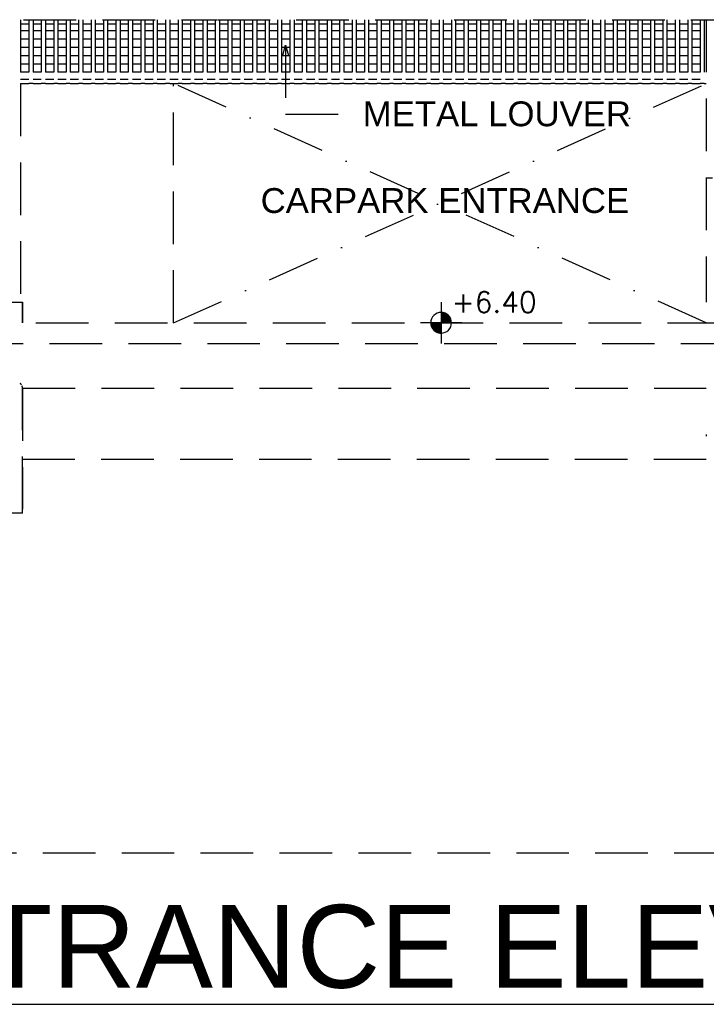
# Model space of a CAD drawing. Header units: millimetres. Extents: x 113048 to 489828, y -130780 to 23393.
# Tile 72 of 98: x 397950 to 406236, y -129899 to -118010. Entities that reach past the tile are written whole.
import ezdxf

# ---------------------------------------------------------------- set-up
doc = ezdxf.new("R2010")
doc.units = ezdxf.units.MM
doc.header["$LTSCALE"] = 100
doc.linetypes.add('DASHDOT2', pattern=[12.7, 6.35, -3.175, 0, -3.175])
doc.linetypes.add('Hidden', pattern=[9.525, 6.35, -3.175])
doc.layers.add('+C-160', color=160, linetype='Hidden')
doc.layers.add('LEVEL', color=7, linetype='Continuous')
doc.styles.add('romans', font='romans.shx')
doc.styles.add('Swis721tBT', font='swissl.ttf')
doc.styles.add('SWISS MD BT', font='swiss.ttf')
doc.styles.add('VS', font='VS.shx')
doc.dimstyles.new('INTDIM', dxfattribs={"dimtxt": 200, "dimasz": 125, "dimexe": 100, "dimexo": 150, "dimgap": 80, "dimtad": 1, "dimdec": 0, "dimzin": 9, "dimdsep": 46, "dimtxsty": 'Swis721tBT', "dimblk": 'OPEN30', "dimcen": -125, "dimclrd": 256, "dimclre": 256, "dimclrt": 2, "dimaunit": 1, "dimadec": 1, "dimazin": 0, "dimtfac": 0.444444, "dimtdec": 0, "dimtix": 1, "dimtmove": 2, "dimatfit": 3, "dimldrblk": 'OPEN30', "dimfxl": 0, "dimtolj": 1, "dimlwd": -1, "dimlwe": -1, "dimarcsym": 0})

# ---------------------------------------------------------------- blocks, each defined once
blk = doc.blocks.new('ELEVATION ENTRANCE_OLD')
at = {"layer": '+C-160'}
for p, q in [((156223, -118010, 2), (161414, -118010, 2)), ((159045, -118010, 2), (159045, -118781, 2)), ((159145, -118010, 2), (159145, -118781, 2)), ((159195, -118010, 2), (159195, -118781, 2)), ((159295, -118010, 2), (159295, -118781, 2)), ((159345, -118010, 2), (159345, -118781, 2)), ((159445, -118010, 2), (159445, -118781, 2)), ((159495, -118010, 2), (159495, -118781, 2)), ((159595, -118010, 2), (159595, -118781, 2)), ((159645, -118010, 2), (159645, -118781, 2)), ((159745, -118010, 2), (159745, -118781, 2)), ((159795, -118010, 2), (159795, -118781, 2)), ((159895, -118010, 2), (159895, -118781, 2)), ((159945, -118010, 2), (159945, -118781, 2)), ((160045, -118010, 2), (160045, -118781, 2)), ((160095, -118010, 2), (160095, -118781, 2)), ((160195, -118010, 2), (160195, -118781, 2)), ((160245, -118010, 2), (160245, -118781, 2)), ((160345, -118010, 2), (160345, -118781, 2)), ((160395, -118010, 2), (160395, -118781, 2)), ((160495, -118010, 2), (160495, -118781, 2)), ((160545, -118010, 2), (160545, -118781, 2)), ((160645, -118010, 2), (160645, -118781, 2)), ((160695, -118010, 2), (160695, -118781, 2)), ((160795, -118010, 2), (160795, -118781, 2)), ((160845, -118010, 2), (160845, -118781, 2)), ((160945, -118010, 2), (160945, -118781, 2)), ((160995, -118010, 2), (160995, -118781, 2)), ((161095, -118010, 2), (161095, -118781, 2)), ((161145, -118010, 2), (161145, -118781, 2)), ((161245, -118010, 2), (161245, -118781, 2)), ((161295, -118010, 2), (161295, -118781, 2)), ((161395, -118010, 2), (161395, -118781, 2)), ((161420, -118010, 2), (178220, -118010, 2)), ((161445, -118010, 2), (161445, -118781, 2)), ((161545, -118010, 2), (161545, -118781, 2)), ((161595, -118010, 2), (161595, -118781, 2)), ((161695, -118010, 2), (161695, -118781, 2)), ((161745, -118010, 2), (161745, -118781, 2)), ((161845, -118010, 2), (161845, -118781, 2)), ((161895, -118010, 2), (161895, -118781, 2)), ((161995, -118010, 2), (161995, -118781, 2)), ((162045, -118010, 2), (162045, -118781, 2)), ((162145, -118010, 2), (162145, -118781, 2)), ((162195, -118010, 2), (162195, -118781, 2)), ((162295, -118010, 2), (162295, -118781, 2)), ((162345, -118010, 2), (162345, -118781, 2)), ((162445, -118010, 2), (162445, -118781, 2)), ((162495, -118010, 2), (162495, -118781, 2)), ((162595, -118010, 2), (162595, -118781, 2)), ((162645, -118010, 2), (162645, -118781, 2)), ((162745, -118010, 2), (162745, -118781, 2)), ((162795, -118010, 2), (162795, -118781, 2)), ((162895, -118010, 2), (162895, -118781, 2)), ((162945, -118010, 2), (162945, -118781, 2)), ((163045, -118010, 2), (163045, -118781, 2)), ((163095, -118010, 2), (163095, -118781, 2)), ((163195, -118010, 2), (163195, -118781, 2)), ((163245, -118010, 2), (163245, -118781, 2)), ((163345, -118010, 2), (163345, -118781, 2)), ((163395, -118010, 2), (163395, -118781, 2)), ((163495, -118010, 2), (163495, -118781, 2)), ((163545, -118010, 2), (163545, -118781, 2)), ((163645, -118010, 2), (163645, -118781, 2)), ((163695, -118010, 2), (163695, -118781, 2)), ((163795, -118010, 2), (163795, -118781, 2)), ((163845, -118010, 2), (163845, -118781, 2)), ((163945, -118010, 2), (163945, -118781, 2)), ((163995, -118010, 2), (163995, -118781, 2)), ((164095, -118010, 2), (164095, -118781, 2)), ((164145, -118010, 2), (164145, -118781, 2)), ((164245, -118010, 2), (164245, -118781, 2)), ((164295, -118010, 2), (164295, -118781, 2)), ((164395, -118010, 2), (164395, -118781, 2)), ((164445, -118010, 2), (164445, -118781, 2)), ((164545, -118010, 2), (164545, -118781, 2)), ((164595, -118010, 2), (164595, -118781, 2)), ((164695, -118010, 2), (164695, -118781, 2)), ((164745, -118010, 2), (164745, -118781, 2)), ((164845, -118010, 2), (164845, -118781, 2)), ((164895, -118010, 2), (164895, -118781, 2)), ((164995, -118010, 2), (164995, -118781, 2)), ((165045, -118010, 2), (165045, -118781, 2)), ((165145, -118010, 2), (165145, -118781, 2)), ((165195, -118010, 2), (165195, -118781, 2)), ((165295, -118010, 2), (165295, -118781, 2)), ((165345, -118010, 2), (165345, -118781, 2)), ((165445, -118010, 2), (165445, -118781, 2)), ((165495, -118010, 2), (165495, -118781, 2)), ((165595, -118010, 2), (165595, -118781, 2)), ((165645, -118010, 2), (165645, -118781, 2)), ((165745, -118010, 2), (165745, -118781, 2)), ((165795, -118010, 2), (165795, -118781, 2)), ((165895, -118010, 2), (165895, -118781, 2)), ((165945, -118010, 2), (165945, -118781, 2)), ((166045, -118010, 2), (166045, -118781, 2)), ((166095, -118010, 2), (166095, -118781, 2)), ((166195, -118010, 2), (166195, -118781, 2)), ((166245, -118010, 2), (166245, -118781, 2)), ((166345, -118010, 2), (166345, -118781, 2)), ((166395, -118010, 2), (166395, -118781, 2)), ((166495, -118010, 2), (166495, -118781, 2)), ((166545, -118010, 2), (166545, -118781, 2)), ((166645, -118010, 2), (166645, -118781, 2)), ((166695, -118010, 2), (166695, -118781, 2)), ((166795, -118010, 2), (166795, -118781, 2)), ((166845, -118010, 2), (166845, -118781, 2)), ((166945, -118010, 2), (166945, -118781, 2)), ((166995, -118010, 2), (166995, -118781, 2)), ((167095, -118010, 2), (167095, -118781, 2)), ((167145, -118010, 2), (167145, -118781, 2)), ((167245, -118010, 2), (167245, -118781, 2)), ((167295, -118010, 2), (167295, -118781, 2)), ((167320, -118010, 2), (167320, -121420, 2)), ((159045, -118060, 2), (159145, -118060, 2)), ((159145, -118145, 2), (159045, -118145, 2)), ((159195, -118060, 2), (159295, -118060, 2)), ((159295, -118145, 2), (159195, -118145, 2)), ((159345, -118060, 2), (159445, -118060, 2)), ((159445, -118145, 2), (159345, -118145, 2)), ((159495, -118060, 2), (159595, -118060, 2)), ((159595, -118145, 2), (159495, -118145, 2)), ((159645, -118060, 2), (159745, -118060, 2)), ((159745, -118145, 2), (159645, -118145, 2)), ((159795, -118060, 2), (159895, -118060, 2)), ((159895, -118145, 2), (159795, -118145, 2)), ((159945, -118060, 2), (160045, -118060, 2)), ((160045, -118145, 2), (159945, -118145, 2)), ((160095, -118060, 2), (160195, -118060, 2)), ((160195, -118145, 2), (160095, -118145, 2)), ((160245, -118060, 2), (160345, -118060, 2)), ((160345, -118145, 2), (160245, -118145, 2)), ((160395, -118060, 2), (160495, -118060, 2)), ((160495, -118145, 2), (160395, -118145, 2)), ((160545, -118060, 2), (160645, -118060, 2)), ((160645, -118145, 2), (160545, -118145, 2)), ((160695, -118060, 2), (160795, -118060, 2)), ((160795, -118145, 2), (160695, -118145, 2)), ((160845, -118060, 2), (160945, -118060, 2)), ((160945, -118145, 2), (160845, -118145, 2)), ((160995, -118060, 2), (161095, -118060, 2)), ((161095, -118145, 2), (160995, -118145, 2)), ((161145, -118060, 2), (161245, -118060, 2)), ((161245, -118145, 2), (161145, -118145, 2)), ((161295, -118060, 2), (161395, -118060, 2)), ((161395, -118145, 2), (161295, -118145, 2)), ((161445, -118060, 2), (161545, -118060, 2)), ((161545, -118145, 2), (161445, -118145, 2)), ((161595, -118060, 2), (161695, -118060, 2)), ((161695, -118145, 2), (161595, -118145, 2)), ((161745, -118060, 2), (161845, -118060, 2)), ((161845, -118145, 2), (161745, -118145, 2)), ((161895, -118060, 2), (161995, -118060, 2)), ((161995, -118145, 2), (161895, -118145, 2)), ((162045, -118060, 2), (162145, -118060, 2)), ((162145, -118145, 2), (162045, -118145, 2)), ((162195, -118060, 2), (162295, -118060, 2)), ((162295, -118145, 2), (162195, -118145, 2)), ((162345, -118060, 2), (162445, -118060, 2)), ((162445, -118145, 2), (162345, -118145, 2)), ((162495, -118060, 2), (162595, -118060, 2)), ((162595, -118145, 2), (162495, -118145, 2)), ((162645, -118060, 2), (162745, -118060, 2)), ((162745, -118145, 2), (162645, -118145, 2)), ((162795, -118060, 2), (162895, -118060, 2)), ((162895, -118145, 2), (162795, -118145, 2)), ((162945, -118060, 2), (163045, -118060, 2)), ((163045, -118145, 2), (162945, -118145, 2)), ((163095, -118060, 2), (163195, -118060, 2)), ((163195, -118145, 2), (163095, -118145, 2)), ((163245, -118060, 2), (163345, -118060, 2)), ((163345, -118145, 2), (163245, -118145, 2)), ((163395, -118060, 2), (163495, -118060, 2)), ((163495, -118145, 2), (163395, -118145, 2)), ((163545, -118060, 2), (163645, -118060, 2)), ((163645, -118145, 2), (163545, -118145, 2)), ((163695, -118060, 2), (163795, -118060, 2)), ((163795, -118145, 2), (163695, -118145, 2)), ((163845, -118060, 2), (163945, -118060, 2)), ((163945, -118145, 2), (163845, -118145, 2)), ((163995, -118060, 2), (164095, -118060, 2)), ((164095, -118145, 2), (163995, -118145, 2)), ((164145, -118060, 2), (164245, -118060, 2)), ((164245, -118145, 2), (164145, -118145, 2)), ((164295, -118060, 2), (164395, -118060, 2)), ((164395, -118145, 2), (164295, -118145, 2)), ((164445, -118060, 2), (164545, -118060, 2)), ((164545, -118145, 2), (164445, -118145, 2)), ((164595, -118060, 2), (164695, -118060, 2)), ((164695, -118145, 2), (164595, -118145, 2)), ((164745, -118060, 2), (164845, -118060, 2)), ((164845, -118145, 2), (164745, -118145, 2)), ((164895, -118060, 2), (164995, -118060, 2)), ((164995, -118145, 2), (164895, -118145, 2)), ((165045, -118060, 2), (165145, -118060, 2)), ((165145, -118145, 2), (165045, -118145, 2)), ((165195, -118060, 2), (165295, -118060, 2)), ((165295, -118145, 2), (165195, -118145, 2)), ((165345, -118060, 2), (165445, -118060, 2)), ((165445, -118145, 2), (165345, -118145, 2)), ((165495, -118060, 2), (165595, -118060, 2)), ((165595, -118145, 2), (165495, -118145, 2)), ((165645, -118060, 2), (165745, -118060, 2)), ((165745, -118145, 2), (165645, -118145, 2)), ((165795, -118060, 2), (165895, -118060, 2)), ((165895, -118145, 2), (165795, -118145, 2)), ((165945, -118060, 2), (166045, -118060, 2)), ((166045, -118145, 2), (165945, -118145, 2)), ((166095, -118060, 2), (166195, -118060, 2)), ((166195, -118145, 2), (166095, -118145, 2)), ((166245, -118060, 2), (166345, -118060, 2)), ((166345, -118145, 2), (166245, -118145, 2)), ((166395, -118060, 2), (166495, -118060, 2)), ((166495, -118145, 2), (166395, -118145, 2)), ((166545, -118060, 2), (166645, -118060, 2)), ((166645, -118145, 2), (166545, -118145, 2)), ((166695, -118060, 2), (166795, -118060, 2)), ((166795, -118145, 2), (166695, -118145, 2)), ((166845, -118060, 2), (166945, -118060, 2)), ((166945, -118145, 2), (166845, -118145, 2)), ((166995, -118060, 2), (167095, -118060, 2)), ((167095, -118145, 2), (166995, -118145, 2)), ((167145, -118060, 2), (167245, -118060, 2)), ((167245, -118145, 2), (167145, -118145, 2)), ((159145, -118245, 2), (159045, -118245, 2)), ((159295, -118245, 2), (159195, -118245, 2)), ((159445, -118245, 2), (159345, -118245, 2)), ((159595, -118245, 2), (159495, -118245, 2)), ((159745, -118245, 2), (159645, -118245, 2)), ((159895, -118245, 2), (159795, -118245, 2)), ((160045, -118245, 2), (159945, -118245, 2)), ((160195, -118245, 2), (160095, -118245, 2)), ((160345, -118245, 2), (160245, -118245, 2)), ((160495, -118245, 2), (160395, -118245, 2)), ((160645, -118245, 2), (160545, -118245, 2)), ((160795, -118245, 2), (160695, -118245, 2)), ((160945, -118245, 2), (160845, -118245, 2)), ((161095, -118245, 2), (160995, -118245, 2)), ((161245, -118245, 2), (161145, -118245, 2)), ((161395, -118245, 2), (161295, -118245, 2)), ((161545, -118245, 2), (161445, -118245, 2)), ((161695, -118245, 2), (161595, -118245, 2)), ((161845, -118245, 2), (161745, -118245, 2)), ((161995, -118245, 2), (161895, -118245, 2)), ((162145, -118245, 2), (162045, -118245, 2)), ((162295, -118245, 2), (162195, -118245, 2)), ((162445, -118245, 2), (162345, -118245, 2)), ((162595, -118245, 2), (162495, -118245, 2)), ((162745, -118245, 2), (162645, -118245, 2)), ((162895, -118245, 2), (162795, -118245, 2)), ((163045, -118245, 2), (162945, -118245, 2)), ((163195, -118245, 2), (163095, -118245, 2)), ((163345, -118245, 2), (163245, -118245, 2)), ((163495, -118245, 2), (163395, -118245, 2)), ((163645, -118245, 2), (163545, -118245, 2)), ((163795, -118245, 2), (163695, -118245, 2)), ((163945, -118245, 2), (163845, -118245, 2)), ((164095, -118245, 2), (163995, -118245, 2)), ((164245, -118245, 2), (164145, -118245, 2)), ((164395, -118245, 2), (164295, -118245, 2)), ((164545, -118245, 2), (164445, -118245, 2)), ((164695, -118245, 2), (164595, -118245, 2)), ((164845, -118245, 2), (164745, -118245, 2)), ((164995, -118245, 2), (164895, -118245, 2)), ((165145, -118245, 2), (165045, -118245, 2)), ((165295, -118245, 2), (165195, -118245, 2)), ((165445, -118245, 2), (165345, -118245, 2)), ((165595, -118245, 2), (165495, -118245, 2)), ((165745, -118245, 2), (165645, -118245, 2)), ((165895, -118245, 2), (165795, -118245, 2)), ((166045, -118245, 2), (165945, -118245, 2)), ((166195, -118245, 2), (166095, -118245, 2)), ((166345, -118245, 2), (166245, -118245, 2)), ((166495, -118245, 2), (166395, -118245, 2)), ((166645, -118245, 2), (166545, -118245, 2)), ((166795, -118245, 2), (166695, -118245, 2)), ((166945, -118245, 2), (166845, -118245, 2)), ((167095, -118245, 2), (166995, -118245, 2)), ((167245, -118245, 2), (167145, -118245, 2)), ((159145, -118345, 2), (159045, -118345, 2)), ((159295, -118345, 2), (159195, -118345, 2)), ((159445, -118345, 2), (159345, -118345, 2)), ((159595, -118345, 2), (159495, -118345, 2)), ((159745, -118345, 2), (159645, -118345, 2)), ((159895, -118345, 2), (159795, -118345, 2)), ((160045, -118345, 2), (159945, -118345, 2)), ((160195, -118345, 2), (160095, -118345, 2)), ((160345, -118345, 2), (160245, -118345, 2)), ((160495, -118345, 2), (160395, -118345, 2)), ((160645, -118345, 2), (160545, -118345, 2)), ((160795, -118345, 2), (160695, -118345, 2)), ((160945, -118345, 2), (160845, -118345, 2)), ((161095, -118345, 2), (160995, -118345, 2)), ((161245, -118345, 2), (161145, -118345, 2)), ((161395, -118345, 2), (161295, -118345, 2)), ((161545, -118345, 2), (161445, -118345, 2)), ((161695, -118345, 2), (161595, -118345, 2)), ((161845, -118345, 2), (161745, -118345, 2)), ((161995, -118345, 2), (161895, -118345, 2)), ((162145, -118345, 2), (162045, -118345, 2)), ((162295, -118345, 2), (162195, -118345, 2)), ((162445, -118345, 2), (162345, -118345, 2)), ((162595, -118345, 2), (162495, -118345, 2)), ((162745, -118345, 2), (162645, -118345, 2)), ((162895, -118345, 2), (162795, -118345, 2)), ((163045, -118345, 2), (162945, -118345, 2)), ((163195, -118345, 2), (163095, -118345, 2)), ((163345, -118345, 2), (163245, -118345, 2)), ((163495, -118345, 2), (163395, -118345, 2)), ((163645, -118345, 2), (163545, -118345, 2)), ((163795, -118345, 2), (163695, -118345, 2)), ((163945, -118345, 2), (163845, -118345, 2)), ((164095, -118345, 2), (163995, -118345, 2)), ((164245, -118345, 2), (164145, -118345, 2)), ((164395, -118345, 2), (164295, -118345, 2)), ((164545, -118345, 2), (164445, -118345, 2)), ((164695, -118345, 2), (164595, -118345, 2)), ((164845, -118345, 2), (164745, -118345, 2)), ((164995, -118345, 2), (164895, -118345, 2)), ((165145, -118345, 2), (165045, -118345, 2)), ((165295, -118345, 2), (165195, -118345, 2)), ((165445, -118345, 2), (165345, -118345, 2)), ((165595, -118345, 2), (165495, -118345, 2)), ((165745, -118345, 2), (165645, -118345, 2)), ((165895, -118345, 2), (165795, -118345, 2)), ((166045, -118345, 2), (165945, -118345, 2)), ((166195, -118345, 2), (166095, -118345, 2)), ((166345, -118345, 2), (166245, -118345, 2)), ((166495, -118345, 2), (166395, -118345, 2)), ((166645, -118345, 2), (166545, -118345, 2)), ((166795, -118345, 2), (166695, -118345, 2)), ((166945, -118345, 2), (166845, -118345, 2)), ((167095, -118345, 2), (166995, -118345, 2)), ((167245, -118345, 2), (167145, -118345, 2)), ((159145, -118445, 2), (159045, -118445, 2)), ((159295, -118445, 2), (159195, -118445, 2)), ((159445, -118445, 2), (159345, -118445, 2)), ((159595, -118445, 2), (159495, -118445, 2)), ((159745, -118445, 2), (159645, -118445, 2)), ((159895, -118445, 2), (159795, -118445, 2)), ((160045, -118445, 2), (159945, -118445, 2)), ((160195, -118445, 2), (160095, -118445, 2)), ((160345, -118445, 2), (160245, -118445, 2)), ((160495, -118445, 2), (160395, -118445, 2)), ((160645, -118445, 2), (160545, -118445, 2)), ((160795, -118445, 2), (160695, -118445, 2)), ((160945, -118445, 2), (160845, -118445, 2)), ((161095, -118445, 2), (160995, -118445, 2)), ((161245, -118445, 2), (161145, -118445, 2)), ((161395, -118445, 2), (161295, -118445, 2)), ((161545, -118445, 2), (161445, -118445, 2)), ((161695, -118445, 2), (161595, -118445, 2)), ((161845, -118445, 2), (161745, -118445, 2)), ((161995, -118445, 2), (161895, -118445, 2)), ((162145, -118445, 2), (162045, -118445, 2)), ((162295, -118445, 2), (162195, -118445, 2)), ((162445, -118445, 2), (162345, -118445, 2)), ((162595, -118445, 2), (162495, -118445, 2)), ((162745, -118445, 2), (162645, -118445, 2)), ((162895, -118445, 2), (162795, -118445, 2)), ((163045, -118445, 2), (162945, -118445, 2)), ((163195, -118445, 2), (163095, -118445, 2)), ((163345, -118445, 2), (163245, -118445, 2)), ((163495, -118445, 2), (163395, -118445, 2)), ((163645, -118445, 2), (163545, -118445, 2)), ((163795, -118445, 2), (163695, -118445, 2)), ((163945, -118445, 2), (163845, -118445, 2)), ((164095, -118445, 2), (163995, -118445, 2)), ((164245, -118445, 2), (164145, -118445, 2)), ((164395, -118445, 2), (164295, -118445, 2)), ((164545, -118445, 2), (164445, -118445, 2)), ((164695, -118445, 2), (164595, -118445, 2)), ((164845, -118445, 2), (164745, -118445, 2)), ((164995, -118445, 2), (164895, -118445, 2)), ((165145, -118445, 2), (165045, -118445, 2)), ((165295, -118445, 2), (165195, -118445, 2)), ((165445, -118445, 2), (165345, -118445, 2)), ((165595, -118445, 2), (165495, -118445, 2)), ((165745, -118445, 2), (165645, -118445, 2)), ((165895, -118445, 2), (165795, -118445, 2)), ((166045, -118445, 2), (165945, -118445, 2)), ((166195, -118445, 2), (166095, -118445, 2)), ((166345, -118445, 2), (166245, -118445, 2)), ((166495, -118445, 2), (166395, -118445, 2)), ((166645, -118445, 2), (166545, -118445, 2)), ((166795, -118445, 2), (166695, -118445, 2)), ((166945, -118445, 2), (166845, -118445, 2)), ((167095, -118445, 2), (166995, -118445, 2)), ((167245, -118445, 2), (167145, -118445, 2)), ((159145, -118545, 2), (159045, -118545, 2)), ((159145, -118645, 2), (159045, -118645, 2)), ((159295, -118545, 2), (159195, -118545, 2)), ((159295, -118645, 2), (159195, -118645, 2)), ((159445, -118545, 2), (159345, -118545, 2)), ((159445, -118645, 2), (159345, -118645, 2)), ((159595, -118545, 2), (159495, -118545, 2)), ((159595, -118645, 2), (159495, -118645, 2)), ((159745, -118545, 2), (159645, -118545, 2)), ((159745, -118645, 2), (159645, -118645, 2)), ((159895, -118545, 2), (159795, -118545, 2)), ((159895, -118645, 2), (159795, -118645, 2)), ((160045, -118545, 2), (159945, -118545, 2)), ((160045, -118645, 2), (159945, -118645, 2)), ((160195, -118545, 2), (160095, -118545, 2)), ((160195, -118645, 2), (160095, -118645, 2)), ((160345, -118545, 2), (160245, -118545, 2)), ((160345, -118645, 2), (160245, -118645, 2)), ((160495, -118545, 2), (160395, -118545, 2)), ((160495, -118645, 2), (160395, -118645, 2)), ((160645, -118545, 2), (160545, -118545, 2)), ((160645, -118645, 2), (160545, -118645, 2)), ((160795, -118545, 2), (160695, -118545, 2)), ((160795, -118645, 2), (160695, -118645, 2)), ((160945, -118545, 2), (160845, -118545, 2)), ((160945, -118645, 2), (160845, -118645, 2)), ((161095, -118545, 2), (160995, -118545, 2)), ((161095, -118645, 2), (160995, -118645, 2)), ((161245, -118545, 2), (161145, -118545, 2)), ((161245, -118645, 2), (161145, -118645, 2)), ((161395, -118545, 2), (161295, -118545, 2)), ((161395, -118645, 2), (161295, -118645, 2)), ((161545, -118545, 2), (161445, -118545, 2)), ((161545, -118645, 2), (161445, -118645, 2)), ((161695, -118545, 2), (161595, -118545, 2)), ((161695, -118645, 2), (161595, -118645, 2)), ((161845, -118545, 2), (161745, -118545, 2)), ((161845, -118645, 2), (161745, -118645, 2)), ((161995, -118545, 2), (161895, -118545, 2)), ((161995, -118645, 2), (161895, -118645, 2)), ((162145, -118545, 2), (162045, -118545, 2)), ((162145, -118645, 2), (162045, -118645, 2)), ((162295, -118545, 2), (162195, -118545, 2)), ((162295, -118645, 2), (162195, -118645, 2)), ((162445, -118545, 2), (162345, -118545, 2)), ((162445, -118645, 2), (162345, -118645, 2)), ((162595, -118545, 2), (162495, -118545, 2)), ((162595, -118645, 2), (162495, -118645, 2)), ((162745, -118545, 2), (162645, -118545, 2)), ((162745, -118645, 2), (162645, -118645, 2)), ((162895, -118545, 2), (162795, -118545, 2)), ((162895, -118645, 2), (162795, -118645, 2)), ((163045, -118545, 2), (162945, -118545, 2)), ((163045, -118645, 2), (162945, -118645, 2)), ((163195, -118545, 2), (163095, -118545, 2)), ((163195, -118645, 2), (163095, -118645, 2)), ((163345, -118545, 2), (163245, -118545, 2)), ((163345, -118645, 2), (163245, -118645, 2)), ((163495, -118545, 2), (163395, -118545, 2)), ((163495, -118645, 2), (163395, -118645, 2)), ((163645, -118545, 2), (163545, -118545, 2)), ((163645, -118645, 2), (163545, -118645, 2)), ((163795, -118545, 2), (163695, -118545, 2)), ((163795, -118645, 2), (163695, -118645, 2)), ((163945, -118545, 2), (163845, -118545, 2)), ((163945, -118645, 2), (163845, -118645, 2)), ((164095, -118545, 2), (163995, -118545, 2)), ((164095, -118645, 2), (163995, -118645, 2)), ((164245, -118545, 2), (164145, -118545, 2)), ((164245, -118645, 2), (164145, -118645, 2)), ((164395, -118545, 2), (164295, -118545, 2)), ((164395, -118645, 2), (164295, -118645, 2)), ((164545, -118545, 2), (164445, -118545, 2)), ((164545, -118645, 2), (164445, -118645, 2)), ((164695, -118545, 2), (164595, -118545, 2)), ((164695, -118645, 2), (164595, -118645, 2)), ((164845, -118545, 2), (164745, -118545, 2)), ((164845, -118645, 2), (164745, -118645, 2)), ((164995, -118545, 2), (164895, -118545, 2)), ((164995, -118645, 2), (164895, -118645, 2)), ((165145, -118545, 2), (165045, -118545, 2)), ((165145, -118645, 2), (165045, -118645, 2)), ((165295, -118545, 2), (165195, -118545, 2)), ((165295, -118645, 2), (165195, -118645, 2)), ((165445, -118545, 2), (165345, -118545, 2)), ((165445, -118645, 2), (165345, -118645, 2)), ((165595, -118545, 2), (165495, -118545, 2)), ((165595, -118645, 2), (165495, -118645, 2)), ((165745, -118545, 2), (165645, -118545, 2)), ((165745, -118645, 2), (165645, -118645, 2)), ((165895, -118545, 2), (165795, -118545, 2)), ((165895, -118645, 2), (165795, -118645, 2)), ((166045, -118545, 2), (165945, -118545, 2)), ((166045, -118645, 2), (165945, -118645, 2)), ((166195, -118545, 2), (166095, -118545, 2)), ((166195, -118645, 2), (166095, -118645, 2)), ((166345, -118545, 2), (166245, -118545, 2)), ((166345, -118645, 2), (166245, -118645, 2)), ((166495, -118545, 2), (166395, -118545, 2)), ((166495, -118645, 2), (166395, -118645, 2)), ((166645, -118545, 2), (166545, -118545, 2)), ((166645, -118645, 2), (166545, -118645, 2)), ((166795, -118545, 2), (166695, -118545, 2)), ((166795, -118645, 2), (166695, -118645, 2)), ((166945, -118545, 2), (166845, -118545, 2)), ((166945, -118645, 2), (166845, -118645, 2)), ((167095, -118545, 2), (166995, -118545, 2)), ((167095, -118645, 2), (166995, -118645, 2)), ((167245, -118545, 2), (167145, -118545, 2)), ((167245, -118645, 2), (167145, -118645, 2)), ((159145, -118730, 2), (159045, -118730, 2)), ((159295, -118730, 2), (159195, -118730, 2)), ((159445, -118730, 2), (159345, -118730, 2)), ((159595, -118730, 2), (159495, -118730, 2)), ((159745, -118730, 2), (159645, -118730, 2)), ((159895, -118730, 2), (159795, -118730, 2)), ((160045, -118730, 2), (159945, -118730, 2)), ((160195, -118730, 2), (160095, -118730, 2)), ((160345, -118730, 2), (160245, -118730, 2)), ((160495, -118730, 2), (160395, -118730, 2)), ((160645, -118730, 2), (160545, -118730, 2)), ((160795, -118730, 2), (160695, -118730, 2)), ((160945, -118730, 2), (160845, -118730, 2)), ((161095, -118730, 2), (160995, -118730, 2)), ((161245, -118730, 2), (161145, -118730, 2)), ((161395, -118730, 2), (161295, -118730, 2)), ((161545, -118730, 2), (161445, -118730, 2)), ((161695, -118730, 2), (161595, -118730, 2)), ((161845, -118730, 2), (161745, -118730, 2)), ((161995, -118730, 2), (161895, -118730, 2)), ((162145, -118730, 2), (162045, -118730, 2)), ((162295, -118730, 2), (162195, -118730, 2)), ((162445, -118730, 2), (162345, -118730, 2)), ((162595, -118730, 2), (162495, -118730, 2)), ((162745, -118730, 2), (162645, -118730, 2)), ((162895, -118730, 2), (162795, -118730, 2)), ((163045, -118730, 2), (162945, -118730, 2)), ((163195, -118730, 2), (163095, -118730, 2)), ((163345, -118730, 2), (163245, -118730, 2)), ((163495, -118730, 2), (163395, -118730, 2)), ((163645, -118730, 2), (163545, -118730, 2)), ((163795, -118730, 2), (163695, -118730, 2)), ((163945, -118730, 2), (163845, -118730, 2)), ((164095, -118730, 2), (163995, -118730, 2)), ((164245, -118730, 2), (164145, -118730, 2)), ((164395, -118730, 2), (164295, -118730, 2)), ((164545, -118730, 2), (164445, -118730, 2)), ((164695, -118730, 2), (164595, -118730, 2)), ((164845, -118730, 2), (164745, -118730, 2)), ((164995, -118730, 2), (164895, -118730, 2)), ((165145, -118730, 2), (165045, -118730, 2)), ((165295, -118730, 2), (165195, -118730, 2)), ((165445, -118730, 2), (165345, -118730, 2)), ((165595, -118730, 2), (165495, -118730, 2)), ((165745, -118730, 2), (165645, -118730, 2)), ((165895, -118730, 2), (165795, -118730, 2)), ((166045, -118730, 2), (165945, -118730, 2)), ((166195, -118730, 2), (166095, -118730, 2)), ((166345, -118730, 2), (166245, -118730, 2)), ((166495, -118730, 2), (166395, -118730, 2)), ((166645, -118730, 2), (166545, -118730, 2)), ((166795, -118730, 2), (166695, -118730, 2)), ((166945, -118730, 2), (166845, -118730, 2)), ((167095, -118730, 2), (166995, -118730, 2)), ((167245, -118730, 2), (167145, -118730, 2)), ((159045, -118780, 2), (159145, -118780, 2)), ((159045, -118781, 2), (159045, -121420, 2)), ((159195, -118781, 2), (159145, -118781, 2)), ((159195, -118780, 2), (159295, -118780, 2)), ((159345, -118781, 2), (159295, -118781, 2)), ((159345, -118780, 2), (159445, -118780, 2)), ((159495, -118781, 2), (159445, -118781, 2)), ((159495, -118780, 2), (159595, -118780, 2)), ((159645, -118781, 2), (159595, -118781, 2)), ((159645, -118780, 2), (159745, -118780, 2)), ((159795, -118781, 2), (159745, -118781, 2)), ((159795, -118780, 2), (159895, -118780, 2)), ((159945, -118781, 2), (159895, -118781, 2)), ((159945, -118780, 2), (160045, -118780, 2)), ((160095, -118781, 2), (160045, -118781, 2)), ((160095, -118780, 2), (160195, -118780, 2)), ((160245, -118781, 2), (160195, -118781, 2)), ((160245, -118780, 2), (160345, -118780, 2)), ((160395, -118781, 2), (160345, -118781, 2)), ((160395, -118780, 2), (160495, -118780, 2)), ((160545, -118781, 2), (160495, -118781, 2)), ((160545, -118780, 2), (160645, -118780, 2)), ((160695, -118781, 2), (160645, -118781, 2)), ((160695, -118780, 2), (160795, -118780, 2)), ((160845, -118781, 2), (160795, -118781, 2)), ((160845, -118780, 2), (160945, -118780, 2)), ((160890, -121671, 2), (160890, -118780, 2)), ((160995, -118781, 2), (160945, -118781, 2)), ((160995, -118780, 2), (161095, -118780, 2)), ((161145, -118781, 2), (161095, -118781, 2)), ((161145, -118780, 2), (161245, -118780, 2)), ((161295, -118781, 2), (161245, -118781, 2)), ((161295, -118780, 2), (161395, -118780, 2)), ((161445, -118781, 2), (161395, -118781, 2)), ((161445, -118780, 2), (161545, -118780, 2)), ((161595, -118781, 2), (161545, -118781, 2)), ((161595, -118780, 2), (161695, -118780, 2)), ((161745, -118781, 2), (161695, -118781, 2)), ((161745, -118780, 2), (161845, -118780, 2)), ((161895, -118781, 2), (161845, -118781, 2)), ((161895, -118780, 2), (161995, -118780, 2)), ((162045, -118781, 2), (161995, -118781, 2)), ((162045, -118780, 2), (162145, -118780, 2)), ((162195, -118781, 2), (162145, -118781, 2)), ((162195, -118780, 2), (162295, -118780, 2)), ((162345, -118781, 2), (162295, -118781, 2)), ((162345, -118780, 2), (162445, -118780, 2)), ((162495, -118781, 2), (162445, -118781, 2)), ((162495, -118780, 2), (162595, -118780, 2)), ((162645, -118781, 2), (162595, -118781, 2)), ((162645, -118780, 2), (162745, -118780, 2)), ((162795, -118781, 2), (162745, -118781, 2)), ((162795, -118780, 2), (162895, -118780, 2)), ((162945, -118781, 2), (162895, -118781, 2)), ((162945, -118780, 2), (163045, -118780, 2)), ((163095, -118781, 2), (163045, -118781, 2)), ((163095, -118780, 2), (163195, -118780, 2)), ((163245, -118781, 2), (163195, -118781, 2)), ((163245, -118780, 2), (163345, -118780, 2)), ((163395, -118781, 2), (163345, -118781, 2)), ((163395, -118780, 2), (163495, -118780, 2)), ((163545, -118781, 2), (163495, -118781, 2)), ((163545, -118780, 2), (163645, -118780, 2)), ((163695, -118781, 2), (163645, -118781, 2)), ((163695, -118780, 2), (163795, -118780, 2)), ((163845, -118781, 2), (163795, -118781, 2)), ((163845, -118780, 2), (163945, -118780, 2)), ((163995, -118781, 2), (163945, -118781, 2)), ((163995, -118780, 2), (164095, -118780, 2)), ((164145, -118781, 2), (164095, -118781, 2)), ((164145, -118780, 2), (164245, -118780, 2)), ((164295, -118781, 2), (164245, -118781, 2)), ((164295, -118780, 2), (164395, -118780, 2)), ((164445, -118781, 2), (164395, -118781, 2)), ((164445, -118780, 2), (164545, -118780, 2)), ((164595, -118781, 2), (164545, -118781, 2)), ((164595, -118780, 2), (164695, -118780, 2)), ((164745, -118781, 2), (164695, -118781, 2)), ((164745, -118780, 2), (164845, -118780, 2)), ((164895, -118781, 2), (164845, -118781, 2)), ((164895, -118780, 2), (164995, -118780, 2)), ((165045, -118781, 2), (164995, -118781, 2)), ((165045, -118780, 2), (165145, -118780, 2)), ((165195, -118781, 2), (165145, -118781, 2)), ((165195, -118780, 2), (165295, -118780, 2)), ((165345, -118781, 2), (165295, -118781, 2)), ((165345, -118780, 2), (165445, -118780, 2)), ((165495, -118781, 2), (165445, -118781, 2)), ((165495, -118780, 2), (165595, -118780, 2)), ((165645, -118781, 2), (165595, -118781, 2)), ((165645, -118780, 2), (165745, -118780, 2)), ((165795, -118781, 2), (165745, -118781, 2)), ((165795, -118780, 2), (165895, -118780, 2)), ((165945, -118781, 2), (165895, -118781, 2)), ((165945, -118780, 2), (166045, -118780, 2)), ((166095, -118781, 2), (166045, -118781, 2)), ((166095, -118780, 2), (166195, -118780, 2)), ((166245, -118781, 2), (166195, -118781, 2)), ((166245, -118780, 2), (166345, -118780, 2)), ((166395, -118781, 2), (166345, -118781, 2)), ((166395, -118780, 2), (166495, -118780, 2)), ((166545, -118781, 2), (166495, -118781, 2)), ((166545, -118780, 2), (166645, -118780, 2)), ((166695, -118781, 2), (166645, -118781, 2)), ((166695, -118780, 2), (166795, -118780, 2)), ((166845, -118781, 2), (166795, -118781, 2)), ((166845, -118780, 2), (166945, -118780, 2)), ((166995, -118781, 2), (166945, -118781, 2)), ((166995, -118780, 2), (167095, -118780, 2)), ((167145, -118781, 2), (167095, -118781, 2)), ((167145, -118780, 2), (167245, -118780, 2)), ((167295, -118781, 2), (167245, -118781, 2)), ((167295, -118780, 2), (167320, -118780, 2)), ((167395, -119922, 2), (167320, -119922, 2)), ((155773, -121420, 2), (159070, -121420, 2)), ((159070, -121420, 2), (159070, -121671, 2)), ((159070, -121671, 2), (159070, -121420, 2)), ((167320, -123020, 2), (167320, -123040, 2))]:
    blk.add_line(p, q, dxfattribs=at)
at = {"layer": '+C-160', "linetype": 'DASHDOT2'}
for p, q in [((167320, -121670, 2), (160890, -118780, 2)), ((160890, -121671, 2), (167320, -118780, 2))]:
    blk.add_line(p, q, dxfattribs=at)
at = {"layer": '+C-160', "linetype": 'Hidden'}
for p, q in [((153679, -121920, 2), (170656, -121920, 2)), ((159070, -122461, 2), (159070, -123920, 2)), ((159070, -123920, 2), (159070, -122461, 2)), ((159070, -122461, 2), (167320, -122461, 2)), ((167320, -123320, 2), (159070, -123320, 2)), ((159070, -123970, 2), (153516, -123970, 2)), ((159070, -123970, 2), (159070, -123920, 1)), ((159070, -123970, 2), (159070, -123920, 1)), ((143120, -128070, 2), (207720, -128070, 2))]:
    blk.add_line(p, q, dxfattribs=at)
at = {"layer": '+C-160', "elevation": 1}
blk.add_lwpolyline([(153516, -121669), (207720, -121669)], dxfattribs=at)
at = {"layer": '+C-160', "linetype": 'Hidden'}
for points in [[(159055, -122418, 2), (159052, -122412, 2), (159047, -122407, 2), (159041, -122402, 2)], [(159070, -122461, 2), (159069, -122451, 2), (159067, -122442, 2), (159062, -122432, 2)]]:
    blk.add_open_spline(points, degree=3, dxfattribs=at)
blk = doc.blocks.new('*X4')
at = {"color": 0}
for p, q in [((45956, 42700), (46156, 42700)), ((45956, 42694), (46156, 42694)), ((45957, 42688), (46156, 42688)), ((45957, 42681), (46156, 42681)), ((45958, 42675), (46156, 42675)), ((45959, 42669), (46156, 42669)), ((45960, 42662), (46156, 42662)), ((45962, 42656), (46156, 42656)), ((45964, 42650), (46156, 42650)), ((45965, 42644), (46156, 42644)), ((45968, 42638), (46156, 42638)), ((45970, 42631), (46156, 42631)), ((45973, 42625), (46156, 42625)), ((45975, 42619), (46156, 42619)), ((45978, 42612), (46156, 42612)), ((45982, 42606), (46156, 42606)), ((45986, 42600), (46156, 42600)), ((45990, 42594), (46156, 42594)), ((45994, 42588), (46156, 42588)), ((45999, 42581), (46156, 42581)), ((46004, 42575), (46156, 42575)), ((46009, 42569), (46156, 42569)), ((46015, 42562), (46156, 42562)), ((46022, 42556), (46156, 42556)), ((46029, 42550), (46156, 42550)), ((46037, 42544), (46156, 42544)), ((46047, 42538), (46156, 42538)), ((46057, 42531), (46156, 42531)), ((46069, 42525), (46156, 42525)), ((46083, 42519), (46156, 42519)), ((46102, 42512), (46156, 42512)), ((46133, 42506), (46156, 42506))]:
    blk.add_line(p, q, dxfattribs=at)
blk = doc.blocks.new('*X3')
at = {"color": 0}
for p, q in [((46156, 42900), (46200, 42900)), ((46156, 42894), (46222, 42894)), ((46156, 42888), (46238, 42888)), ((46156, 42881), (46250, 42881)), ((46156, 42875), (46261, 42875)), ((46156, 42869), (46271, 42869)), ((46156, 42862), (46279, 42862)), ((46156, 42856), (46287, 42856)), ((46156, 42850), (46294, 42850)), ((46156, 42844), (46300, 42844)), ((46156, 42838), (46306, 42838)), ((46156, 42831), (46311, 42831)), ((46156, 42825), (46316, 42825)), ((46156, 42819), (46320, 42819)), ((46156, 42812), (46324, 42812)), ((46156, 42806), (46328, 42806)), ((46156, 42800), (46332, 42800)), ((46156, 42794), (46335, 42794)), ((46156, 42788), (46338, 42788)), ((46156, 42781), (46341, 42781)), ((46156, 42775), (46343, 42775)), ((46156, 42769), (46345, 42769)), ((46156, 42762), (46347, 42762)), ((46156, 42756), (46349, 42756)), ((46156, 42750), (46351, 42750)), ((46156, 42744), (46352, 42744)), ((46156, 42738), (46353, 42738)), ((46156, 42731), (46354, 42731)), ((46156, 42725), (46355, 42725)), ((46156, 42719), (46355, 42719)), ((46156, 42712), (46356, 42712)), ((46156, 42706), (46356, 42706))]:
    blk.add_line(p, q, dxfattribs=at)
blk = doc.blocks.new('ELFIN')
at = {"layer": 'LEVEL'}
for p, q in [((0, 0.5), (0, 0)), ((0, 0), (-0.5, 0)), ((0, 0), (0, -0.5)), ((0.5, 0), (0, 0))]:
    blk.add_line(p, q, dxfattribs=at)
for start, end in [(90, 180), (0, 90), (180, 270), (270, 0)]:
    blk.add_arc((0, 0), 0.25, start, end, dxfattribs=at)
at = {"layer": 'LEVEL', "xscale": 0.00125, "yscale": 0.00125, "zscale": 0.00125}
for name in ['*X3', '*X4']:
    blk.add_blockref(name, (-57.695, -53.381), dxfattribs=at)
at = {"layer": 'LEVEL', "style": 'romans'}
blk.add_attdef('ELFIN', (0.254, 0.347), '', height=0.5, dxfattribs=at)
blk = doc.blocks.new('_Open30')
at = {"color": 0, "linetype": 'ByBlock', "lineweight": -2}
for p, q in [((-1, 0.268), (0, 0)), ((0, 0), (-1, -0.268)), ((0, 0), (-1, 0))]:
    blk.add_line(p, q, dxfattribs=at)
blk = doc.blocks.new('ELEVATION ENTRANCE_TEXT_OLD')
at = {"layer": '+C-160'}
ref = blk.add_blockref('ELFIN', (164120.1, -121669.2, 1.5), dxfattribs=dict(at, xscale=499.9999999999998, yscale=499.9999999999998, zscale=499.9999999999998, rotation=1.266727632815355e-07))
ref.add_attrib('ELFIN', '+6.40', (164245.1, -121544.2, 1.5), dxfattribs={"height": 250, "style": 'romans'})
at = {"layer": '+C-160', "insert": (163174.1, -118996.3, 1.4), "char_height": 300, "width": 5568.685, "attachment_point": 1, "rotation": 360, "style": 'SWISS MD BT'}
blk.add_mtext('METAL LOUVER', dxfattribs=at)
at = {"layer": '+C-160', "insert": (161942, -120043.4, 1.5), "char_height": 300, "width": 6179.309, "attachment_point": 1, "rotation": 360, "line_spacing_factor": 1.00667, "style": 'SWISS MD BT'}
blk.add_mtext('CARPARK ENTRANCE', dxfattribs=at)
at = {"layer": '+C-160', "insert": (156632.7, -128698.8, 1.5), "char_height": 1000, "width": 25060.119, "attachment_point": 1, "style": 'VS'}
blk.add_mtext('{\\fSwis721 BT|b0|i0|c0|p34;\\LENTRANCE ELEVATION}', dxfattribs=at)
at = {"layer": '+C-160'}
blk.add_leader([(162243, -118316.3, 4.2), (162243, -119149.1, 4.2), (163086.6, -119149.1, 4.2)], dimstyle='INTDIM', override={"dimtad": 0, "dimclrd": 256}, dxfattribs=at)

msp = doc.modelspace()

# ---------------------------------------------------------------- block references
at = {"layer": '+C-160'}
msp.add_blockref('ELEVATION ENTRANCE_OLD', (238915.8, 0), dxfattribs=at)
at = {"layer": 'Defpoints'}
msp.add_blockref('ELEVATION ENTRANCE_TEXT_OLD', (238915.8, 0), dxfattribs=at)

doc.saveas('drawing.dxf')
